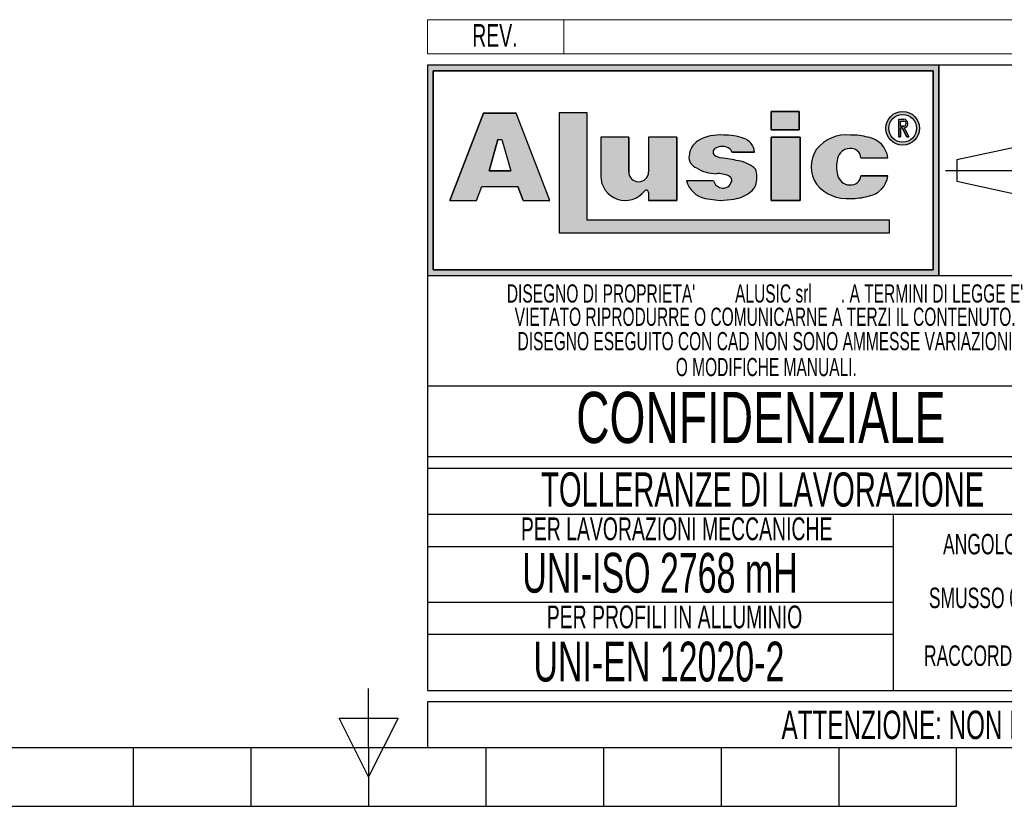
# Model space of a CAD drawing. Header units: millimetres. Extents: x 0 to 420, y 0 to 297.
# Tile 8 of 30: x 179 to 266, y 0 to 69. Entities that reach past the tile are written whole.
import ezdxf
from ezdxf.enums import TextEntityAlignment as Align

# ---------------------------------------------------------------- set-up
doc = ezdxf.new("R2010")
doc.units = ezdxf.units.MM
doc.linetypes.add('CENTERX2', pattern=[20.319999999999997, 12.7, -2.54, 2.54, -2.54])
doc.layers.add('CARTIGLIO', color=140, linetype='Continuous')
doc.styles.add('SLDTEXTSTYLE0', font='TXT', dxfattribs={"width": 0.6382978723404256})
doc.styles.add('SLDTEXTSTYLE1', font='TXT', dxfattribs={"width": 0.675})

# ---------------------------------------------------------------- blocks, each defined once
blk = doc.blocks.new('SW_NOTE_0_1')
at = {"layer": 'CARTIGLIO', "color": 0, "insert": (85.40558510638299, 3.222669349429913), "char_height": 2.5, "attachment_point": 2, "style": 'SLDTEXTSTYLE0'}
blk.add_mtext("ATTENZIONE: NON INTERPRETARE IL DISEGNO. IN CASO DI QUOTE MANCANTI O POCO CHIARE CONSULTARE L'UFFICIO TECNICO", dxfattribs=at)
blk = doc.blocks.new('SW_NOTE_0_14')
at = {"layer": 'CARTIGLIO', "color": 0, "insert": (6.67819148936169, 2.320321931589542), "char_height": 1.8, "attachment_point": 2, "style": 'SLDTEXTSTYLE0'}
blk.add_mtext("ANGOLO ±10'", dxfattribs=at)
blk = doc.blocks.new('SW_NOTE_0_15')
at = {"layer": 'CARTIGLIO', "color": 0, "insert": (23.93617021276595, 3.867203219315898), "char_height": 3, "attachment_point": 2, "style": 'SLDTEXTSTYLE0'}
blk.add_mtext('TOLLERANZE DI LAVORAZIONE', dxfattribs=at)
blk = doc.blocks.new('SW_NOTE_0_16')
at = {"layer": 'CARTIGLIO', "color": 0, "insert": (21.07265624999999, 5.800804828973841), "char_height": 4.500000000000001, "attachment_point": 2, "style": 'SLDTEXTSTYLE1'}
blk.add_mtext('CONFIDENZIALE', dxfattribs=at)
blk = doc.blocks.new('SW_NOTE_0_17')
at = {"layer": 'CARTIGLIO', "color": 0, "insert": (28.04255319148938, 2.062508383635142), "char_height": 1.6, "attachment_point": 2, "style": 'SLDTEXTSTYLE0'}
blk.add_mtext('DISEGNO ESEGUITO CON CAD NON SONO AMMESSE VARIAZIONI', dxfattribs=at)
blk = doc.blocks.new('SW_NOTE_0_18')
at = {"layer": 'CARTIGLIO', "color": 0, "insert": (27.3404255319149, 2.062508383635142), "char_height": 1.6, "attachment_point": 2, "style": 'SLDTEXTSTYLE0'}
blk.add_mtext('VIETATO RIPRODURRE O COMUNICARNE A TERZI IL CONTENUTO.', dxfattribs=at)
blk = doc.blocks.new('SW_NOTE_0_19')
at = {"layer": 'CARTIGLIO', "color": 0, "insert": (7.587765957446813, 2.320321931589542), "char_height": 1.8, "attachment_point": 2, "style": 'SLDTEXTSTYLE0'}
blk.add_mtext('SMUSSO 0.5x45°', dxfattribs=at)
blk = doc.blocks.new('SW_NOTE_0_20')
at = {"layer": 'CARTIGLIO', "color": 0, "insert": (10.40425531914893, 2.062508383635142), "char_height": 1.6, "attachment_point": 2, "style": 'SLDTEXTSTYLE0'}
blk.add_mtext('O MODIFICHE MANUALI.', dxfattribs=at)
blk = doc.blocks.new('SW_NOTE_0_21')
at = {"layer": 'CARTIGLIO', "color": 0, "char_height": 1.6, "attachment_point": 2, "style": 'SLDTEXTSTYLE0'}
for s, insert in [("DISEGNO DI PROPRIETA'", (10.27659574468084, 2.062508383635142)), ('ALUSIC srl', (25.45120500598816, 2.062508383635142)), (". A TERMINI DI LEGGE E'", (39.41078027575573, 2.062508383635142))]:
    blk.add_mtext(s, dxfattribs=dict(at, insert=insert))
blk = doc.blocks.new('SW_NOTE_0_22')
at = {"layer": 'CARTIGLIO', "color": 0, "insert": (8.569148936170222, 2.320321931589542), "char_height": 1.8, "attachment_point": 2, "style": 'SLDTEXTSTYLE0'}
blk.add_mtext('RACCORDO R 0.5', dxfattribs=at)
blk = doc.blocks.new('SW_NOTE_0_23')
at = {"layer": 'CARTIGLIO', "color": 0, "insert": (18.30319148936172, 2.578135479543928), "char_height": 2, "attachment_point": 2, "style": 'SLDTEXTSTYLE0'}
blk.add_mtext('PER LAVORAZIONI MECCANICHE', dxfattribs=at)
blk = doc.blocks.new('SW_NOTE_0_24')
at = {"layer": 'CARTIGLIO', "color": 0, "insert": (15.68484042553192, 4.511737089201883), "char_height": 3.5, "attachment_point": 2, "style": 'SLDTEXTSTYLE0'}
blk.add_mtext('UNI-ISO 2768 mH', dxfattribs=at)
blk = doc.blocks.new('SW_NOTE_0_25')
at = {"layer": 'CARTIGLIO', "color": 0, "insert": (13.85638297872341, 2.578135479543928), "char_height": 2, "attachment_point": 2, "style": 'SLDTEXTSTYLE0'}
blk.add_mtext('PER PROFILI IN ALLUMINIO', dxfattribs=at)
blk = doc.blocks.new('SW_NOTE_0_26')
at = {"layer": 'CARTIGLIO', "color": 0, "insert": (14.05585106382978, 4.511737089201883), "char_height": 3.5, "attachment_point": 2, "style": 'SLDTEXTSTYLE0'}
blk.add_mtext('UNI-EN 12020-2', dxfattribs=at)
blk = doc.blocks.new('SW_NOTE_0_27')
at = {"layer": 'CARTIGLIO', "color": 0, "insert": (2.340425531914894, 2.578135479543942), "char_height": 2, "attachment_point": 2, "style": 'SLDTEXTSTYLE0'}
blk.add_mtext('REV.', dxfattribs=at)
blk = doc.blocks.new('Cartiglio ALUSIC')
at = {"layer": 'CARTIGLIO'}
h = blk.add_hatch(color=256, dxfattribs=at)
h.paths.add_polyline_path([(113.971100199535, 149.9990413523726), (113.971100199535, 131.4990413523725), (158.971100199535, 131.4990413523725), (158.971100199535, 149.9990413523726)], flags=0)
h.paths.add_polyline_path([(114.471100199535, 131.9990413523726), (114.471100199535, 149.4990413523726), (158.471100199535, 149.4990413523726), (158.471100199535, 131.9990413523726)], flags=0)
h = blk.add_hatch(color=256, dxfattribs=at)
h.paths.add_polyline_path([(118.292263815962, 138.1064632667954), (118.7611454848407, 139.3206628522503), (121.9303757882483, 139.3206628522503), (122.3992574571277, 138.1064632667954), (124.7510688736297, 138.1064632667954), (121.7833115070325, 145.7916640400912), (118.9082097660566, 145.7916640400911), (115.9404523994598, 138.1064632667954)], flags=0)
h.paths.add_polyline_path([(119.3961687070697, 140.7216809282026), (120.1708764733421, 143.4547391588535), (120.5206447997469, 143.4547391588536), (121.2953525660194, 140.721680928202)], flags=0)
for points in [[(128.0219401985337, 145.7956943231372), (125.5527056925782, 145.7956943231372), (125.5527056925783, 135.2696801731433), (154.6424359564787, 135.2696801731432), (154.6424359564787, 136.3597302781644), (128.0219401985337, 136.3597302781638)], [(144.2116339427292, 145.9308884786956), (144.2116339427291, 144.3245774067), (146.6985305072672, 144.3245774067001), (146.6985305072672, 145.9308884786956)], [(146.7838932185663, 143.6808359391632), (144.2116339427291, 143.6808359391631), (144.2116339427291, 138.1064632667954), (146.7838932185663, 138.1064632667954)]]:
    blk.add_hatch(color=256, dxfattribs=at).paths.add_polyline_path(points, flags=0)
h = blk.add_hatch(color=256, dxfattribs=at)
edge = h.paths.add_edge_path(flags=0)
edge.add_arc((155.7921827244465, 144.4510199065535), 1.479868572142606, 0, 360)
edge = h.paths.add_edge_path(flags=0)
edge.add_arc((155.7921827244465, 144.4510199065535), 1.214864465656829, 0, 360)
h = blk.add_hatch(color=256, dxfattribs=at)
edge = h.paths.add_edge_path(flags=0)
edge.add_arc((155.8903200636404, 144.8676091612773), 0.3723980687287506, 277.1406326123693, 450.0000000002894)
edge.add_line((155.8903200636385, 145.240007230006), (155.450204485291, 145.240007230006))
edge.add_line((155.450204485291, 145.240007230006), (155.450204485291, 143.6880606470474))
edge.add_line((155.450204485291, 143.6880606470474), (155.605611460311, 143.6880606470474))
edge.add_line((155.605611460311, 143.6880606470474), (155.605611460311, 144.4952110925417))
edge.add_line((155.605611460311, 144.4952110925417), (155.764003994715, 144.4952110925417))
edge.add_line((155.764003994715, 144.4952110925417), (156.171212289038, 143.6880606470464))
edge.add_line((156.171212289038, 143.6880606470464), (156.3452765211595, 143.6880606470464))
edge.add_line((156.3452765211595, 143.6880606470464), (155.9366110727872, 144.4980993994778))
edge = h.paths.add_edge_path(flags=0)
edge.add_line((155.6056114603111, 145.0846002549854), (155.8903200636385, 145.0846002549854))
edge.add_arc((155.8903200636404, 144.8676091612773), 0.2169910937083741, -90.00000000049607, 90.00000000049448, ccw=False)
edge.add_line((155.8903200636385, 144.6506180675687), (155.6056114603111, 144.6506180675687))
edge.add_line((155.6056114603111, 144.6506180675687), (155.6056114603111, 145.0846002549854))
h = blk.add_hatch(color=256, dxfattribs=at)
edge = h.paths.add_edge_path(flags=0)
edge.add_line((139.7219511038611, 138.0874905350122), (140.9616140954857, 138.2313935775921))
edge.add_arc((140.6251358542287, 140.9172664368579), 2.706867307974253, 277.1406456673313, 311.0032214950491)
edge.add_arc((141.7459062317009, 139.8536948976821), 1.178212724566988, 303.7868133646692, 347.8980612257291)
edge.add_arc((141.0550130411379, 140.1458147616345), 1.920162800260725, 343.6935231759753, 381.4193527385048)
edge.add_arc((140.9170023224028, 138.8528855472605), 2.77207698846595, 46.00269433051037, 81.25096772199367)
edge.add_arc((133.1604335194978, 99.54681763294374), 42.8338661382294, 78.993004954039, 81.01866969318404)
edge.add_arc((140.0875549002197, 143.5111497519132), 1.672976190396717, 238.77709912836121, 261.74465207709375, ccw=False)
edge.add_arc((139.511171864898, 142.3534770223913), 0.3988810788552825, 114.64010585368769, 223.1865854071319, ccw=False)
edge.add_arc((139.9292750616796, 141.471492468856), 1.374925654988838, 90.51660503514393, 115.15343256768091, ccw=False)
edge.add_arc((139.978971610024, 141.8617877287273), 0.986530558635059, 50.69488274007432, 93.60864602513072, ccw=False)
edge.add_arc((140.2656634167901, 142.2302567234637), 0.519939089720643, 14.547573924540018, 49.4198797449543, ccw=False)
edge.add_line((140.7689329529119, 142.3608569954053), (142.7634621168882, 142.3608569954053))
edge.add_arc((141.3534729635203, 142.2214802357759), 1.416861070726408, 5.645321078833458, 71.38339334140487)
edge.add_arc((140.0918708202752, 138.6413140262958), 5.212710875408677, 70.80435731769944, 90.86664277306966)
edge.add_arc((139.6876943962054, 140.01898057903), 3.848224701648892, 85.15036290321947, 119.9120405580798)
edge.add_arc((138.7589405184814, 141.8826763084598), 1.774008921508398, 123.9309471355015, 174.9914571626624)
edge.add_arc((138.007121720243, 141.9227892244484), 1.021881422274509, 173.5516105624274, 249.3813116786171)
edge.add_arc((139.4480837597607, 143.8857829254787), 3.430150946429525, 238.3320469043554, 269.1908231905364)
edge.add_arc((139.5671105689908, 138.3083973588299), 2.154096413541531, 64.99796384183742, 94.45891481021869, ccw=False)
edge.add_arc((140.3551381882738, 139.8813550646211), 0.398545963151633, -35.586121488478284, 72.11412463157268, ccw=False)
edge.add_arc((139.9862171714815, 139.9393420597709), 0.7512299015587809, 245.201083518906, 337.29941344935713, ccw=False)
edge.add_arc((139.934335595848, 140.0154535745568), 0.8024620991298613, 192.5591591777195, 250.8523518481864, ccw=False)
edge.add_line((139.1510748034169, 139.8409601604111), (136.768183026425, 139.8409601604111))
edge.add_arc((138.8654850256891, 140.4022414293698), 2.1711085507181, 194.9824340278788, 258.3364147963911)
edge.add_line((138.4265630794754, 138.2759630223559), (139.7219511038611, 138.0874905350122))
h = blk.add_hatch(color=256, dxfattribs=at)
edge = h.paths.add_edge_path(flags=0)
edge.add_arc((151.1448446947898, 140.5631500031), 1.095489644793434, 191.1589777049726, 269.9285492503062, ccw=False)
edge.add_arc((152.2932291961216, 141.066632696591), 2.335462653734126, 162.1599290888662, 197.8400709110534, ccw=False)
edge.add_arc((151.1448446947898, 141.5701153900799), 1.095489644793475, 90.07145075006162, 168.8410222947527, ccw=False)
edge.add_arc((151.2517282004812, 141.8150308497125), 0.8574339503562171, 2.566657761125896, 97.25285314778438, ccw=False)
edge.add_line((152.108301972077, 141.8534281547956), (154.4848142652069, 141.8534281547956))
edge.add_arc((152.4212904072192, 141.6061501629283), 2.078287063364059, 6.833333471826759, 81.00039250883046)
edge.add_arc((151.336234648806, 138.6914263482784), 5.163706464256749, 74.1517675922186, 91.31975036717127)
edge.add_arc((150.8738064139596, 140.4366829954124), 3.434301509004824, 84.25969198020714, 140.8312604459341)
edge.add_arc((150.5707293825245, 141.0666326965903), 2.817144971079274, 146.8823062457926, 213.1176937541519)
edge.add_arc((150.87380641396, 141.6965823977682), 3.434301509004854, 219.1687395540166, 275.7403080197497)
edge.add_arc((151.3362346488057, 143.4418390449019), 5.163706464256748, 268.6802496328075, 285.8482324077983)
edge.add_arc((152.4212904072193, 140.5271152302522), 2.078287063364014, 278.9996074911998, 353.1666665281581)
edge.add_line((154.4848142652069, 140.2798372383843), (152.1083019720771, 140.2798372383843))
edge.add_arc((151.2517282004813, 140.3182345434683), 0.8574339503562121, 262.7471468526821, 357.4333422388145, ccw=False)
h = blk.add_hatch(color=256, dxfattribs=at)
edge = h.paths.add_edge_path(flags=0)
edge.add_arc((132.5578484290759, 140.6186164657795), 0.8721260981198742, 180, 360, ccw=False)
edge.add_line((131.6857223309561, 140.6186164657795), (131.6857223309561, 143.6808359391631))
edge.add_line((131.6857223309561, 143.6808359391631), (129.2243885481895, 143.6808359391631))
edge.add_line((129.2243885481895, 143.6808359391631), (129.2243885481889, 140.2640777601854))
edge.add_arc((131.3820030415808, 140.2640777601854), 2.157614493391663, 180, 321.9680973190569)
edge.add_arc((133.2350345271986, 138.8146685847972), 0.1949400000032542, 3.751097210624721e-10, 141.9680973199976, ccw=False)
edge.add_line((133.4299745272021, 138.8146685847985), (133.4299745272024, 138.106463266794))
edge.add_line((133.4299745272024, 138.106463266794), (135.91068894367, 138.106463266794))
edge.add_line((135.91068894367, 138.106463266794), (135.9106889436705, 143.6808359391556))
edge.add_line((135.9106889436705, 143.6808359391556), (133.4299745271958, 143.6808359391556))
edge.add_line((133.4299745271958, 143.6808359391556), (133.4299745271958, 140.6186164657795))
at = {"color": 161, "linetype": 'Continuous', "lineweight": 18}
for p, q in [((113.971100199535, 150.9990413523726), (113.971100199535, 153.9990413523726)), ((113.971100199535, 153.9990413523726), (313.621100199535, 153.9990413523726)), ((125.971100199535, 153.9990413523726), (125.971100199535, 150.9990413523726)), ((113.971100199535, 150.9990413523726), (313.621100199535, 150.9990413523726))]:
    blk.add_line(p, q, dxfattribs=at)
at = {"layer": 'CARTIGLIO'}
for p, q in [((113.971100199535, 149.9990413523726), (113.971100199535, 131.4990413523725)), ((113.971100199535, 149.9990413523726), (113.971100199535, 94.99904135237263)), ((173.971100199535, 149.9990413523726), (113.971100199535, 149.9990413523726)), ((158.971100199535, 149.9990413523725), (113.971100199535, 149.9990413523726)), ((113.971100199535, 149.9990413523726), (113.971100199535, 131.4990413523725)), ((113.971100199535, 149.9990413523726), (113.971100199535, 115.5498549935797)), ((158.971100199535, 131.4990413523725), (158.971100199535, 149.9990413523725)), ((158.971100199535, 149.9990413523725), (158.971100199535, 131.4990413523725)), ((114.471100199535, 131.9990413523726), (114.471100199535, 149.4990413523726)), ((114.471100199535, 149.4990413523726), (114.471100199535, 131.9990413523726)), ((114.471100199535, 149.4990413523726), (158.471100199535, 149.4990413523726)), ((158.471100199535, 149.4990413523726), (114.471100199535, 149.4990413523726)), ((158.471100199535, 149.4990413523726), (158.471100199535, 131.9990413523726)), ((158.471100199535, 131.9990413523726), (158.471100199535, 149.4990413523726)), ((118.9082097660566, 145.7916640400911), (115.9404523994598, 138.1064632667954)), ((115.9404523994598, 138.1064632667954), (118.9082097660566, 145.7916640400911)), ((121.7833115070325, 145.7916640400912), (118.9082097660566, 145.7916640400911)), ((118.9082097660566, 145.7916640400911), (121.7833115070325, 145.7916640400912)), ((124.7510688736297, 138.1064632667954), (121.7833115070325, 145.7916640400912)), ((124.7510688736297, 138.1064632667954), (121.7833115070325, 145.7916640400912)), ((128.0219401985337, 145.7956943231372), (125.5527056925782, 145.7956943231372)), ((125.5527056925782, 145.7956943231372), (125.5527056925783, 135.2696801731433)), ((128.0219401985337, 145.7956943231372), (125.5527056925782, 145.7956943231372)), ((125.5527056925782, 145.7956943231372), (125.5527056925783, 135.2696801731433)), ((128.0219401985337, 136.3597302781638), (128.0219401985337, 145.7956943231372)), ((128.0219401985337, 136.3597302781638), (128.0219401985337, 145.7956943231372)), ((146.6985305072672, 145.9308884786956), (144.2116339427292, 145.9308884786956)), ((144.2116339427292, 145.9308884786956), (144.2116339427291, 144.3245774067)), ((144.2116339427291, 144.3245774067), (144.2116339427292, 145.9308884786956)), ((144.2116339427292, 145.9308884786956), (146.6985305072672, 145.9308884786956)), ((146.6985305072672, 145.9308884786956), (146.6985305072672, 144.3245774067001)), ((146.6985305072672, 144.3245774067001), (146.6985305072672, 145.9308884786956)), ((155.450204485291, 143.6880606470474), (155.450204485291, 145.240007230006)), ((155.450204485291, 143.6880606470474), (155.450204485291, 145.240007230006)), ((155.450204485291, 145.240007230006), (155.8903200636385, 145.240007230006)), ((155.450204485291, 145.240007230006), (155.8903200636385, 145.240007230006)), ((155.6056114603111, 145.0846002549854), (155.8903200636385, 145.0846002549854)), ((155.6056114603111, 144.6506180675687), (155.6056114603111, 145.0846002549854)), ((155.6056114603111, 144.6506180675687), (155.6056114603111, 145.0846002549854)), ((155.6056114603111, 145.0846002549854), (155.8903200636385, 145.0846002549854)), ((144.2116339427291, 144.3245774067), (146.6985305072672, 144.3245774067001)), ((146.6985305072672, 144.3245774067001), (144.2116339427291, 144.3245774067)), ((155.6056114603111, 144.6506180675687), (155.8903200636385, 144.6506180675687)), ((155.8903200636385, 144.6506180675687), (155.6056114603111, 144.6506180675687)), ((155.605611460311, 144.4952110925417), (155.605611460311, 143.6880606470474)), ((155.605611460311, 143.6880606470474), (155.605611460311, 144.4952110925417)), ((155.764003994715, 144.4952110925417), (155.605611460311, 144.4952110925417)), ((155.605611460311, 144.4952110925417), (155.764003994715, 144.4952110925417)), ((156.171212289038, 143.6880606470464), (155.764003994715, 144.4952110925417)), ((155.764003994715, 144.4952110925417), (156.171212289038, 143.6880606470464)), ((155.9366110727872, 144.4980993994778), (156.3452765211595, 143.6880606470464)), ((155.9366110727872, 144.4980993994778), (156.3452765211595, 143.6880606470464)), ((119.3961687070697, 140.7216809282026), (120.1708764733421, 143.4547391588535)), ((120.1708764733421, 143.4547391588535), (119.3961687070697, 140.7216809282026)), ((120.1708764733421, 143.4547391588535), (120.5206447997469, 143.4547391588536)), ((120.1708764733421, 143.4547391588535), (120.5206447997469, 143.4547391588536)), ((120.5206447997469, 143.4547391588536), (121.2953525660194, 140.721680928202)), ((120.5206447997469, 143.4547391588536), (121.2953525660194, 140.721680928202)), ((129.2243885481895, 143.6808359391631), (129.2243885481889, 140.2640777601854)), ((131.6857223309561, 143.6808359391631), (129.2243885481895, 143.6808359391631)), ((131.6857223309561, 143.6808359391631), (129.2243885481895, 143.6808359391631)), ((129.2243885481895, 143.6808359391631), (129.2243885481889, 140.2640777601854)), ((131.6857223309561, 140.6186164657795), (131.6857223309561, 143.6808359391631)), ((131.6857223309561, 143.6808359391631), (131.6857223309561, 140.6186164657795)), ((135.9106889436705, 143.6808359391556), (133.4299745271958, 143.6808359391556)), ((133.4299745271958, 143.6808359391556), (133.4299745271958, 140.6186164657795)), ((133.4299745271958, 143.6808359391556), (133.4299745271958, 140.6186164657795)), ((135.9106889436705, 143.6808359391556), (133.4299745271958, 143.6808359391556)), ((135.9106889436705, 143.6808359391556), (135.91068894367, 138.106463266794)), ((135.91068894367, 138.106463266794), (135.9106889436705, 143.6808359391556)), ((146.7838932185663, 143.6808359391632), (144.2116339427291, 143.6808359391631)), ((144.2116339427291, 143.6808359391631), (144.2116339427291, 138.1064632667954)), ((144.2116339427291, 143.6808359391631), (146.7838932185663, 143.6808359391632)), ((144.2116339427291, 138.1064632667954), (144.2116339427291, 143.6808359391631)), ((146.7838932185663, 138.1064632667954), (146.7838932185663, 143.6808359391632)), ((146.7838932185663, 143.6808359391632), (146.7838932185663, 138.1064632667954)), ((155.450204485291, 143.6880606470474), (155.605611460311, 143.6880606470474)), ((155.605611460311, 143.6880606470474), (155.450204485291, 143.6880606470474)), ((156.171212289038, 143.6880606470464), (156.3452765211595, 143.6880606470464)), ((156.3452765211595, 143.6880606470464), (156.171212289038, 143.6880606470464)), ((140.7689329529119, 142.3608569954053), (142.7634621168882, 142.3608569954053)), ((142.7634621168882, 142.3608569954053), (140.7689329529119, 142.3608569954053)), ((160.5624374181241, 141.7060810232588), (166.0550106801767, 142.8872795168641)), ((152.108301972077, 141.8534281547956), (154.4848142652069, 141.8534281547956)), ((152.108301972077, 141.8534281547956), (154.4848142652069, 141.8534281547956)), ((160.5624374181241, 141.7060810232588), (160.5624374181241, 139.7920016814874)), ((121.2953525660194, 140.721680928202), (119.3961687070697, 140.7216809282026)), ((119.3961687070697, 140.7216809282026), (121.2953525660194, 140.721680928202)), ((139.1510748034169, 139.8409601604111), (136.768183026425, 139.8409601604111)), ((139.1510748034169, 139.8409601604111), (136.768183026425, 139.8409601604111)), ((154.4848142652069, 140.2798372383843), (152.1083019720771, 140.2798372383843)), ((152.1083019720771, 140.2798372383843), (154.4848142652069, 140.2798372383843)), ((160.5624374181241, 139.7920016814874), (166.0550106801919, 138.6108031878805)), ((118.292263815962, 138.1064632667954), (118.7611454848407, 139.3206628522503)), ((118.292263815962, 138.1064632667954), (118.7611454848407, 139.3206628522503)), ((118.7611454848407, 139.3206628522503), (121.9303757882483, 139.3206628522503)), ((118.7611454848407, 139.3206628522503), (121.9303757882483, 139.3206628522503)), ((122.3992574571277, 138.1064632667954), (121.9303757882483, 139.3206628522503)), ((121.9303757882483, 139.3206628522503), (122.3992574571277, 138.1064632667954)), ((133.4299745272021, 138.8146685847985), (133.4299745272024, 138.106463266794)), ((133.4299745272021, 138.8146685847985), (133.4299745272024, 138.106463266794)), ((115.9404523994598, 138.1064632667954), (118.292263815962, 138.1064632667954)), ((115.9404523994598, 138.1064632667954), (118.292263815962, 138.1064632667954)), ((122.3992574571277, 138.1064632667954), (124.7510688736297, 138.1064632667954)), ((122.3992574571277, 138.1064632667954), (124.7510688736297, 138.1064632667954)), ((133.4299745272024, 138.106463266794), (135.91068894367, 138.106463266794)), ((135.91068894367, 138.106463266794), (133.4299745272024, 138.106463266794)), ((138.4265630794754, 138.2759630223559), (139.7219511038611, 138.0874905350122)), ((138.4265630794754, 138.2759630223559), (139.7219511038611, 138.0874905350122)), ((139.7219511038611, 138.0874905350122), (140.9616140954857, 138.2313935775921)), ((139.7219511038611, 138.0874905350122), (140.9616140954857, 138.2313935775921)), ((144.2116339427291, 138.1064632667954), (146.7838932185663, 138.1064632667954)), ((146.7838932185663, 138.1064632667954), (144.2116339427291, 138.1064632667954)), ((154.6424359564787, 136.3597302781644), (128.0219401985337, 136.3597302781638)), ((154.6424359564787, 136.3597302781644), (128.0219401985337, 136.3597302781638)), ((154.6424359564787, 135.2696801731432), (154.6424359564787, 136.3597302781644)), ((154.6424359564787, 135.2696801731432), (154.6424359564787, 136.3597302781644)), ((125.5527056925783, 135.2696801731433), (154.6424359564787, 135.2696801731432)), ((125.5527056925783, 135.2696801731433), (154.6424359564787, 135.2696801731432)), ((158.471100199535, 131.9990413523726), (114.471100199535, 131.9990413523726)), ((114.471100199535, 131.9990413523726), (158.471100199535, 131.9990413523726)), ((113.971100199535, 131.4990413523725), (158.971100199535, 131.4990413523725)), ((113.971100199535, 131.4990413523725), (173.971100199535, 131.4990413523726)), ((173.971100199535, 121.7636603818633), (113.971100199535, 121.7636603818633)), ((173.971100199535, 115.5498549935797), (113.971100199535, 115.5498549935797)), ((113.971100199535, 114.5498549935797), (173.971100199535, 114.5498549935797)), ((113.971100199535, 114.5498549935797), (113.971100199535, 94.99904135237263)), ((173.9571410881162, 110.4900006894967), (113.9571410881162, 110.4900006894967)), ((154.9806365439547, 94.99904135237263), (154.9806365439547, 110.4900006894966)), ((113.971100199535, 107.6716313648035), (154.9806365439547, 107.6716313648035)), ((154.9806365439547, 102.7445210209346), (113.971100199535, 102.7445210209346)), ((113.9850593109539, 99.96496483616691), (154.9945956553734, 99.96496483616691)), ((113.971100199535, 94.99904135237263), (173.971100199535, 94.99904135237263)), ((313.621100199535, 93.99904135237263), (113.971100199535, 93.99904135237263)), ((113.971100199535, 93.99904135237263), (113.971100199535, 89.99904135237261)), ((113.971100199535, 89.99904135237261), (313.621100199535, 89.99904135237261))]:
    blk.add_line(p, q, dxfattribs=at)
at = {"layer": 'CARTIGLIO', "linetype": 'CENTERX2'}
blk.add_line((159.5584198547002, 140.749041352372), (173.3837805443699, 140.749041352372), dxfattribs=at)
at = {"layer": 'CARTIGLIO', "linetype": 'Continuous'}
blk.add_line((113.9695322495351, 89.99904135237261), (313.621100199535, 89.99904135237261), dxfattribs=at)
at = {"layer": 'CARTIGLIO'}
for radius in [1.479868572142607, 1.479868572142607, 1.214864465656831, 1.214864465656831]:
    blk.add_circle((155.7921827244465, 144.4510199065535), radius, dxfattribs=at)
for centre, radius, start, end in [((155.8903200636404, 144.8676091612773), 0.3723980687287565, 277.1406326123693, 90.00000000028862), ((155.8903200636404, 144.8676091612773), 0.3723980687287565, 277.1406326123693, 90.00000000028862), ((155.8903200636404, 144.8676091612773), 0.2169910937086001, 269.9999999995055, 90.00000000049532), ((155.8903200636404, 144.8676091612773), 0.2169910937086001, 269.9999999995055, 90.00000000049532), ((139.6876943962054, 140.01898057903), 3.848224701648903, 85.15036290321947, 119.9120405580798), ((139.6876943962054, 140.01898057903), 3.848224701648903, 85.15036290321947, 119.9120405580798), ((140.0918708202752, 138.6413140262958), 5.212710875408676, 70.80435731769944, 90.86664277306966), ((140.0918708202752, 138.6413140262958), 5.212710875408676, 70.80435731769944, 90.86664277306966), ((150.8738064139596, 140.4366829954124), 3.434301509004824, 84.25969198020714, 140.8312604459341), ((150.8738064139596, 140.4366829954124), 3.434301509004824, 84.25969198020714, 140.8312604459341), ((151.336234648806, 138.6914263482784), 5.163706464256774, 74.1517675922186, 91.31975036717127), ((151.336234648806, 138.6914263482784), 5.163706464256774, 74.1517675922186, 91.31975036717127), ((138.7589405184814, 141.8826763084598), 1.774008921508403, 123.9309471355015, 174.9914571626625), ((138.7589405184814, 141.8826763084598), 1.774008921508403, 123.9309471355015, 174.9914571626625), ((141.3534729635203, 142.2214802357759), 1.416861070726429, 5.645321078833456, 71.38339334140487), ((141.3534729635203, 142.2214802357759), 1.416861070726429, 5.645321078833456, 71.38339334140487), ((152.4212904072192, 141.6061501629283), 2.078287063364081, 6.833333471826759, 81.00039250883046), ((152.4212904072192, 141.6061501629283), 2.078287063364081, 6.833333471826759, 81.00039250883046), ((139.511171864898, 142.3534770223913), 0.3988810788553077, 114.6401058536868, 223.1865854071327), ((139.511171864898, 142.3534770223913), 0.3988810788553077, 114.6401058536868, 223.1865854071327), ((139.9292750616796, 141.471492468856), 1.374925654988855, 90.51660503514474, 115.1534325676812), ((139.9292750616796, 141.471492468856), 1.374925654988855, 90.51660503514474, 115.1534325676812), ((139.978971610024, 141.8617877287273), 0.9865305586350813, 50.69488274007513, 93.60864602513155), ((139.978971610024, 141.8617877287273), 0.9865305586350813, 50.69488274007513, 93.60864602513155), ((140.2656634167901, 142.2302567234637), 0.5199390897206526, 14.5475739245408, 49.41987974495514), ((140.2656634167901, 142.2302567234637), 0.5199390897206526, 14.5475739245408, 49.41987974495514), ((150.5707293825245, 141.0666326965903), 2.81714497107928, 146.8823062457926, 213.1176937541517), ((150.5707293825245, 141.0666326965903), 2.81714497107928, 146.8823062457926, 213.1176937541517), ((151.1448446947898, 141.5701153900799), 1.095489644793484, 90.07145075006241, 168.8410222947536), ((151.1448446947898, 141.5701153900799), 1.095489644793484, 90.07145075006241, 168.8410222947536), ((151.2517282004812, 141.8150308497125), 0.8574339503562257, 2.566657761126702, 97.25285314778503), ((151.2517282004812, 141.8150308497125), 0.8574339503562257, 2.566657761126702, 97.25285314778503), ((138.007121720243, 141.9227892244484), 1.021881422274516, 173.5516105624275, 249.381311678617), ((138.007121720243, 141.9227892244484), 1.021881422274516, 173.5516105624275, 249.381311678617), ((140.0875549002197, 143.5111497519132), 1.672976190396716, 238.777099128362, 261.7446520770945), ((140.0875549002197, 143.5111497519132), 1.672976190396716, 238.777099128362, 261.7446520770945), ((133.1604335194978, 99.54681763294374), 42.83386613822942, 78.993004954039, 81.01866969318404), ((133.1604335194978, 99.54681763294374), 42.83386613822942, 78.993004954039, 81.01866969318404), ((140.9170023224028, 138.8528855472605), 2.77207698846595, 46.00269433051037, 81.25096772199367), ((140.9170023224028, 138.8528855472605), 2.77207698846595, 46.00269433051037, 81.25096772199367), ((152.2932291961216, 141.066632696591), 2.335462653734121, 162.159929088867, 197.8400709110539), ((152.2932291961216, 141.066632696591), 2.335462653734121, 162.159929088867, 197.8400709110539), ((132.5578484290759, 140.6186164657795), 0.8721260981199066, 180, 0), ((132.5578484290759, 140.6186164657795), 0.8721260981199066, 180, 0), ((139.4480837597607, 143.8857829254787), 3.430150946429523, 238.3320469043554, 269.1908231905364), ((139.4480837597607, 143.8857829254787), 3.430150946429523, 238.3320469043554, 269.1908231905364), ((139.5671105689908, 138.3083973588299), 2.154096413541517, 64.99796384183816, 94.45891481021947), ((139.5671105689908, 138.3083973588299), 2.154096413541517, 64.99796384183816, 94.45891481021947), ((141.0550130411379, 140.1458147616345), 1.920162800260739, 343.6935231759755, 21.41935273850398), ((141.0550130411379, 140.1458147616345), 1.920162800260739, 343.6935231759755, 21.41935273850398), ((131.3820030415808, 140.2640777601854), 2.157614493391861, 180, 321.9680973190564), ((131.3820030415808, 140.2640777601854), 2.157614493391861, 180, 321.9680973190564), ((138.8654850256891, 140.4022414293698), 2.171108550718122, 194.9824340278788, 258.3364147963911), ((138.8654850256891, 140.4022414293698), 2.171108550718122, 194.9824340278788, 258.3364147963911), ((139.934335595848, 140.0154535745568), 0.8024620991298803, 192.5591591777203, 250.8523518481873), ((139.934335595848, 140.0154535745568), 0.8024620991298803, 192.5591591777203, 250.8523518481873), ((139.9862171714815, 139.9393420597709), 0.7512299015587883, 245.2010835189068, 337.2994134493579), ((139.9862171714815, 139.9393420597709), 0.7512299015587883, 245.2010835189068, 337.2994134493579), ((140.3551381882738, 139.8813550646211), 0.398545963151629, 324.4138785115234, 72.11412463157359), ((140.3551381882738, 139.8813550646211), 0.398545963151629, 324.4138785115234, 72.11412463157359), ((141.7459062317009, 139.8536948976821), 1.178212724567, 303.7868133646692, 347.8980612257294), ((141.7459062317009, 139.8536948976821), 1.178212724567, 303.7868133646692, 347.8980612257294), ((150.87380641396, 141.6965823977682), 3.434301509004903, 219.1687395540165, 275.7403080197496), ((150.87380641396, 141.6965823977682), 3.434301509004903, 219.1687395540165, 275.7403080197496), ((151.1448446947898, 140.5631500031), 1.095489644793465, 191.1589777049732, 269.9285492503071), ((151.1448446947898, 140.5631500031), 1.095489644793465, 191.1589777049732, 269.9285492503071), ((151.2517282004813, 140.3182345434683), 0.8574339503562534, 262.7471468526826, 357.4333422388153), ((151.2517282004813, 140.3182345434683), 0.8574339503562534, 262.7471468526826, 357.4333422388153), ((152.4212904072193, 140.5271152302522), 2.078287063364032, 278.9996074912, 353.1666665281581), ((152.4212904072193, 140.5271152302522), 2.078287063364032, 278.9996074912, 353.1666665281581), ((133.2350345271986, 138.8146685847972), 0.1949400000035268, 3.759104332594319e-10, 141.9680973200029), ((133.2350345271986, 138.8146685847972), 0.1949400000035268, 3.759104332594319e-10, 141.9680973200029), ((140.6251358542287, 140.9172664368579), 2.706867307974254, 277.1406456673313, 311.0032214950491), ((140.6251358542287, 140.9172664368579), 2.706867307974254, 277.1406456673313, 311.0032214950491), ((151.3362346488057, 143.4418390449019), 5.163706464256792, 268.6802496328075, 285.8482324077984), ((151.3362346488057, 143.4418390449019), 5.163706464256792, 268.6802496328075, 285.8482324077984)]:
    blk.add_arc(centre, radius, start, end, dxfattribs=at)
at = {"layer": 'CARTIGLIO', "color": 140}
for name, p in [('SW_NOTE_0_27', (117.5683224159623, 151.0374199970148)), ('SW_NOTE_0_21', (118.9711016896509, 128.6603244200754)), ('SW_NOTE_0_18', (116.3533271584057, 126.6141659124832)), ('SW_NOTE_0_17', (115.6355512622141, 124.4682551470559)), ('SW_NOTE_0_20', (133.3899886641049, 122.1920407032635)), ('SW_NOTE_0_16', (122.2362996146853, 115.4679531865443)), ('SW_NOTE_0_15', (119.5374520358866, 110.3183836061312)), ('SW_NOTE_0_23', (117.6003680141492, 107.6481432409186)), ('SW_NOTE_0_14', (157.5950277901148, 106.4612057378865)), ('SW_NOTE_0_24', (118.7522918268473, 102.6005131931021)), ('SW_NOTE_0_19', (156.6725276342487, 101.7341689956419)), ('SW_NOTE_0_25', (121.8587729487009, 99.90266357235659)), ('SW_NOTE_0_26', (120.2859705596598, 94.78943414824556)), ('SW_NOTE_0_22', (155.6312777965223, 96.6517264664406)), ('SW_NOTE_0_1', (127.6311861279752, 90.01640253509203))]:
    blk.add_blockref(name, p, dxfattribs=at)
at = {"layer": 'CARTIGLIO', "color": 140, "style": 'SLDTEXTSTYLE0', "width": 0.6382978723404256}
for tag, height, p in [('AUTOATTR1', 3.5, (223.449403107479, 133.7003798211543)), ('AUTOATTR2', 3.5, (221.7698851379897, 127.4217635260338)), ('AUTOATTR11', 3.5, (223.1430107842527, 121.4105734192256)), ('AUTOATTR8', 4, (219.2444208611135, 110.0025032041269)), ('AUTOATTR9', 4, (218.1221976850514, 100.4234402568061)), ('AUTOATTR0', 4, (249.0325362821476, 100.3118048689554))]:
    blk.add_attdef(tag, text='', height=height, dxfattribs=at).set_placement(p, align=Align.TOP_CENTER)
at = {"layer": 'CARTIGLIO', "color": 140}
for tag in ['AUTOATTR13', 'AUTOATTR12', 'AUTOATTR10', 'AUTOATTR7', 'AUTOATTR6', 'AUTOATTR5', 'AUTOATTR4', 'AUTOATTR3']:
    blk.add_attdef(tag, (0, 0), '', height=4, dxfattribs=at)

msp = doc.modelspace()

# ---------------------------------------------------------------- linework, layer by layer
at = {"layer": 'CARTIGLIO', "linetype": 'Continuous'}
for p, q in [((210.0037561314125, 5.171001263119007), (210.0037561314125, 10.34521728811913)), ((207.4166481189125, 7.758109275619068), (212.5908641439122, 7.758109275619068)), ((210.0037561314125, 2.583893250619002), (207.4166481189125, 7.758109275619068)), ((212.5908641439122, 7.758109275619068), (210.0037561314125, 2.583893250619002)), ((5.180115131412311, 5.171001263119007), (414.8273971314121, 5.171001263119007)), ((189.3068920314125, -0.003214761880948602), (189.3068920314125, 5.171001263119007)), ((199.6553240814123, -0.003214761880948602), (199.6553240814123, 5.171001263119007)), ((210.0037561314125, 5.171001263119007), (210.0037561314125, -0.003214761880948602)), ((215.1758291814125, 5.171001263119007), (414.8273971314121, 5.171001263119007)), ((220.3521881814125, -0.003214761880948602), (220.3521881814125, 5.171001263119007)), ((230.7006202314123, -0.003214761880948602), (230.7006202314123, 5.171001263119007)), ((241.0490522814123, -0.003214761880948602), (241.0490522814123, 5.171001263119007)), ((251.3974843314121, -0.003214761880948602), (251.3974843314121, 5.171001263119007)), ((261.7459163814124, -0.003214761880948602), (261.7459163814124, 5.171001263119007)), ((158.2615958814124, -0.003214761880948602), (261.7459163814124, -0.003214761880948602))]:
    msp.add_line(p, q, dxfattribs=at)
at = {"layer": 'CARTIGLIO'}
msp.add_line((215.1773971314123, 5.171001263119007), (414.8273971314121, 5.171001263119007), dxfattribs=at)

# ---------------------------------------------------------------- block references
msp.add_blockref('Cartiglio ALUSIC', (101.206296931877, -84.82804008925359), dxfattribs=at)

doc.saveas('drawing.dxf')
